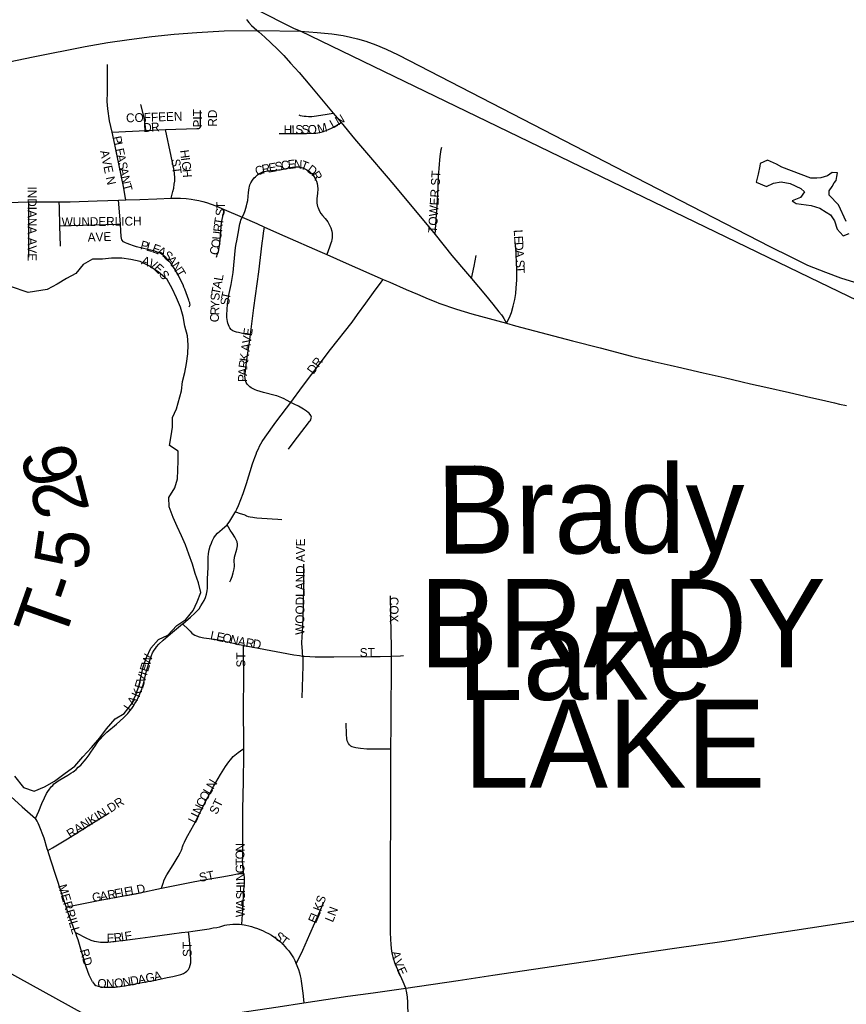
# Model space of a CAD drawing. Header units: feet. Extents: x 2113747 to 2516209, y 960708 to 1356798.
# Tile 78 of 206: x 2294195 to 2298881, y 1152063 to 1157646. Entities that reach past the tile are written whole.
import ezdxf

# ---------------------------------------------------------------- set-up
doc = ezdxf.new("R2010")
doc.units = ezdxf.units.FT
doc.header["$LTSCALE"] = 50
doc.header["$MEASUREMENT"] = 0
doc.linetypes.add('rr2', pattern=[0])
for name, color, linetype in [('0_Xref', 7, 'Continuous'), ('GM_X_City_Street', 251, 'Continuous'), ('GM_X_City_Street_Text', 251, 'Continuous'), ('GM_X_Corporation_Text', 251, 'Continuous'), ('GM_X_County_Road', 3, 'Continuous'), ('GM_X_Major_Lake', 5, 'Continuous'), ('GM_X_Major_Lake_Text', 5, 'Continuous'), ('GM_X_Minor_Lake', 5, 'Continuous'), ('GM_X_Rail_Line', 251, 'rr2'), ('GM_X_State_Route', 1, 'Continuous'), ('GM_X_Township_Road', 4, 'Continuous'), ('GM_X_Township_Road_Text', 4, 'Continuous'), ('GM_X_Township_Subdivision', 4, 'Continuous'), ('GM_X_Township_Subdivision_Text', 4, 'Continuous')]:
    doc.layers.add(name, color=color, linetype=linetype)
doc.styles.add('Styledgn030', font='dgn030.shx')
doc.styles.add('Styledgn031', font='dgn031.shx')

# ---------------------------------------------------------------- blocks, each defined once
blk = doc.blocks.new('POR')
at = {"layer": 'GM_X_City_Street', "flags": 128}
for points in [[(2294765.2, 1156486.9), (2294756.8, 1156602.4), (2294755.4, 1156622.6)], [(2295310.3, 1156299), (2295312.7, 1156306.4), (2295314.7, 1156312.9), (2295317.9, 1156323.4), (2295320.9, 1156332.3), (2295323.2, 1156341.2), (2295325.9, 1156356.1), (2295327.3, 1156365.6), (2295328.5, 1156374.5), (2295329.8, 1156383.7), (2295331, 1156392), (2295337.3, 1156474.2), (2295339.4, 1156496), (2295342.6, 1156513.4), (2295351.4, 1156556.6), (2295354, 1156569.6)], [(2295503, 1155861.7), (2295482.6, 1155864.3), (2295456.9, 1155867.6), (2295434.5, 1155872), (2295423.9, 1155874.6), (2295412.9, 1155878.1), (2295403.8, 1155882.7), (2295397.9, 1155886), (2295392.6, 1155890.4), (2295385.5, 1155898.8), (2295381.6, 1155906.7), (2295377.6, 1155915.7), (2295375.3, 1155924.8), (2295372.8, 1155934.8), (2295371, 1155945.5), (2295369.1, 1155957.2), (2295368.9, 1155963.6), (2295368.6, 1155972.7), (2295372.4, 1156033.6), (2295373.7, 1156048.1), (2295375.9, 1156060), (2295379.1, 1156075.6), (2295382.7, 1156093), (2295392.8, 1156144.3), (2295404, 1156212.4), (2295416.6, 1156336.5), (2295418.3, 1156352.9), (2295420.1, 1156366.2), (2295421.7, 1156375.6), (2295424.9, 1156392.5), (2295432.9, 1156433.5), (2295443.1, 1156488.6), (2295445.6, 1156499.7), (2295448.9, 1156508.9), (2295456.6, 1156526.1)], [(2294773.8, 1156398.7), (2294771.3, 1156407), (2294770.3, 1156416.2), (2294767.7, 1156449), (2294765.2, 1156486.9)], [(2295503, 1155861.7), (2295522, 1156012.5), (2295549.7, 1156216.3), (2295569.5, 1156378.9), (2295571.2, 1156393), (2295572.5, 1156403.5), (2295574.8, 1156420.7), (2295578.7, 1156448.5), (2295581.9, 1156470.8)], [(2295155.3, 1156017.8), (2295157.8, 1156021.5), (2295159.6, 1156025.3), (2295160.6, 1156029.2), (2295159.7, 1156036.5), (2295158.6, 1156040.8), (2295156, 1156048.2), (2295153.2, 1156056.3), (2295131.1, 1156117.9), (2295125.9, 1156130.2), (2295120.8, 1156142.1), (2295086.8, 1156209.5), (2295078.5, 1156223.4), (2295069.9, 1156237.8), (2295060.4, 1156251.5), (2295051, 1156265), (2295042.9, 1156274.8), (2295033.9, 1156285.5), (2295022.4, 1156297), (2295015, 1156304.4), (2295007.2, 1156310.8), (2294999.2, 1156317.3), (2294990.4, 1156322.4), (2294982.5, 1156325.8), (2294974.9, 1156329.1), (2294961.4, 1156333.3), (2294946.2, 1156338), (2294937.3, 1156340.1), (2294920.7, 1156344), (2294857.7, 1156358.7), (2294838.9, 1156363.7), (2294819.1, 1156371.1), (2294804.1, 1156376.9), (2294803.9, 1156377.1), (2294793.7, 1156380.8), (2294782.5, 1156387.6), (2294773.8, 1156398.7)], [(2295731.1, 1155475.1), (2295798.3, 1155565.9), (2295957, 1155775.4), (2296079.4, 1155931.8), (2296109.9, 1155973.9), (2296156.2, 1156039.8), (2296200.8, 1156099.5), (2296243.1, 1156157.5), (2296255.2, 1156174)], [(2295731.1, 1155475.1), (2295706.7, 1155488.9), (2295693.3, 1155496.5), (2295681.6, 1155502.2), (2295671.3, 1155506.6), (2295661.9, 1155509.7), (2295652.8, 1155512.8), (2295643.6, 1155515.5), (2295577.6, 1155533.3), (2295558, 1155538.8), (2295539.7, 1155544.3), (2295529.9, 1155547.7), (2295517.5, 1155553.4), (2295507.4, 1155559.1), (2295499.5, 1155564.8), (2295491.1, 1155571.9), (2295485, 1155579), (2295479.2, 1155588.2), (2295476.6, 1155593.9), (2295474.8, 1155601.9), (2295473.5, 1155608), (2295472.6, 1155615.1), (2295471.8, 1155623), (2295471.9, 1155632.1), (2295474.2, 1155658.8), (2295485.1, 1155730.1), (2295497.5, 1155817.9), (2295503, 1155861.7)], [(2295417.1, 1154855.4), (2295425.7, 1154870.6), (2295434.8, 1154891.3), (2295461.2, 1154960.1), (2295480.3, 1155016.6), (2295514.1, 1155127.6), (2295521.9, 1155149.6), (2295527.2, 1155164.7), (2295534.7, 1155182.6), (2295539.9, 1155195), (2295547.6, 1155212), (2295555, 1155228), (2295562.3, 1155241.1), (2295569.5, 1155254.1), (2295586, 1155279), (2295647.2, 1155364.3), (2295706.8, 1155442.9), (2295731.1, 1155475.1)], [(2295717.9, 1155211.9), (2295750.7, 1155254.9), (2295813.5, 1155336.1), (2295837.9, 1155367.1), (2295841.8, 1155372.5), (2295844.8, 1155377.9), (2295847.5, 1155386.2), (2295848, 1155393.1), (2295847, 1155397.3), (2295844.6, 1155402.5), (2295841.4, 1155406.7), (2295838.6, 1155410.2), (2295835.2, 1155414.4), (2295829.5, 1155419.5), (2295821.2, 1155425.9), (2295802.6, 1155438.2), (2295775.6, 1155454.5), (2295751.5, 1155466.5), (2295731.1, 1155475.1)], [(2295370.4, 1154782), (2295385.1, 1154803.2), (2295402.5, 1154831.3), (2295414, 1154849.8), (2295417.1, 1154855.4)], [(2295417.1, 1154855.4), (2295444.5, 1154846.8), (2295466.2, 1154840.1), (2295474.4, 1154836.6), (2295481.3, 1154833.4), (2295490.2, 1154830), (2295501.1, 1154827.5), (2295515.6, 1154825), (2295526.4, 1154823.4), (2295538.1, 1154821.8), (2295626.4, 1154815.8), (2295658.9, 1154813.7), (2295681.6, 1154812.5)], [(2295118, 1154219.7), (2295118.7, 1154220.3), (2295163.2, 1154258.4), (2295187.1, 1154280.4), (2295211.2, 1154306.5), (2295222.4, 1154322), (2295231.1, 1154336.9), (2295240.4, 1154352.7), (2295248.4, 1154370.1), (2295254.3, 1154388.1), (2295258.2, 1154406.8), (2295259.3, 1154422.6), (2295259, 1154446.5), (2295259.7, 1154475.4), (2295262.8, 1154540.6), (2295263, 1154556.8), (2295262.4, 1154596.3), (2295264.2, 1154619.7), (2295267.9, 1154639.5), (2295274.8, 1154661.9), (2295281.2, 1154677.2), (2295286.4, 1154689.8), (2295295.8, 1154707.5), (2295305.3, 1154721.5), (2295316.5, 1154734.4), (2295328.9, 1154745.9), (2295341.6, 1154756.7), (2295370.4, 1154782)], [(2295385, 1154459.1), (2295391, 1154470), (2295399.1, 1154488.6), (2295405.7, 1154510), (2295410.9, 1154533.3), (2295412.4, 1154548), (2295412.1, 1154560.5), (2295410.4, 1154568.9), (2295410.1, 1154578.2), (2295413.2, 1154597.8), (2295426, 1154643.3), (2295429.1, 1154662.6), (2295429, 1154672.3), (2295426.7, 1154685.1), (2295422.3, 1154697.3), (2295414.6, 1154711.8), (2295400.1, 1154733), (2295387.7, 1154752.1), (2295378, 1154767.8), (2295370.4, 1154782)], [(2295800.3, 1154038.1), (2295798.8, 1154053.2), (2295797.2, 1154069.7), (2295796.2, 1154082.3), (2295795.4, 1154091.9), (2295794.5, 1154104.5), (2295794.9, 1154114.5), (2295798.9, 1154206), (2295804, 1154327), (2295805, 1154431.8), (2295805, 1154509.7), (2295805.6, 1154559)], [(2296301.7, 1154037.7), (2296301.7, 1154096), (2296300.2, 1154165.3), (2296298.9, 1154269.2), (2296296.9, 1154379.5)], [(2294285, 1153117.4), (2294302.3, 1153158.3), (2294320.7, 1153201.8), (2294334.4, 1153234.4), (2294346.7, 1153257.5), (2294354.4, 1153269.3), (2294362.9, 1153282.3), (2294368.8, 1153289.9), (2294375.1, 1153297.9), (2294381.7, 1153304.7), (2294389.1, 1153312.3), (2294397.1, 1153318.9), (2294404.6, 1153325.2), (2294413.2, 1153330.9), (2294421.4, 1153336.4), (2294467.3, 1153361.9), (2294484.3, 1153372.9), (2294497.2, 1153381.2), (2294504.8, 1153387.4), (2294514.7, 1153395.3), (2294527, 1153407.1), (2294540.5, 1153420), (2294550.9, 1153431.3), (2294560.3, 1153441.4), (2294571.1, 1153455), (2294582.4, 1153469.2), (2294588.5, 1153478.5), (2294598.2, 1153493), (2294623.5, 1153530.9), (2294634.4, 1153545.3), (2294645.3, 1153559.9), (2294653.9, 1153569.9), (2294662.6, 1153580), (2294675.1, 1153592.2), (2294688.5, 1153605.4), (2294743.3, 1153652.5), (2294782.5, 1153686.9), (2294791.1, 1153695.5), (2294800.5, 1153705), (2294807.1, 1153712.4), (2294813.2, 1153719.2), (2294820.8, 1153729.1), (2294830.2, 1153741.3), (2294837.5, 1153752.3), (2294848.1, 1153768.2), (2294856, 1153782.3), (2294863.8, 1153796.4), (2294870.8, 1153811.3), (2294876.1, 1153822.8), (2294881.6, 1153837.4), (2294886.3, 1153850), (2294891.2, 1153866), (2294895.8, 1153880.7), (2294913.5, 1153953.2), (2294930, 1154006.2), (2294941.5, 1154040.6), (2294948.3, 1154056), (2294956.6, 1154070.5), (2294964.1, 1154081.1), (2294970.2, 1154089.6), (2294983.3, 1154104.8), (2295007.1, 1154127.9), (2295049.5, 1154164.6), (2295118, 1154219.7)], [(2295118, 1154219.7), (2295150.8, 1154188.7), (2295160.2, 1154178.8), (2295171.2, 1154168.2), (2295178.7, 1154162), (2295187.4, 1154155.8), (2295196.8, 1154151.6), (2295213, 1154146.7), (2295239.2, 1154141.9), (2295299.7, 1154133.1), (2295321.3, 1154130.1), (2295332.6, 1154128.3), (2295343.2, 1154125.7), (2295355.7, 1154123), (2295406.4, 1154111.4), (2295428.5, 1154106.1), (2295459.9, 1154098.7), (2295463.3, 1154098.1)], [(2295463.3, 1154098.1), (2295488.7, 1154093.3), (2295678.6, 1154058.8), (2295749.1, 1154045.3), (2295781.4, 1154040.5), (2295800.3, 1154038.1)], [(2295465.7, 1153514), (2295464.9, 1153585.5), (2295464.1, 1153693), (2295464.3, 1153755), (2295465.3, 1153902.5), (2295463.6, 1154065.8), (2295463.3, 1154098.1)], [(2295795.9, 1153800.1), (2295801.5, 1153982.7), (2295802.5, 1154000.3), (2295801.8, 1154015.8), (2295801.1, 1154027), (2295800.3, 1154037.6), (2295800.3, 1154038.1)], [(2295800.3, 1154038.1), (2295807.4, 1154037.2), (2295838.7, 1154034.6), (2295869.8, 1154032.9), (2295892.7, 1154032.9), (2295976.2, 1154032.6), (2296188.8, 1154035.8), (2296237.4, 1154036.2), (2296301.7, 1154037.7)], [(2296298.1, 1153511.2), (2296300.7, 1153643.1), (2296301.2, 1153778), (2296302.2, 1153911.3), (2296301.7, 1154037.7)], [(2296301.7, 1154037.7), (2296353, 1154039.5), (2296370.9, 1154041)], [(2296064.2, 1153533.7), (2296058.8, 1153541), (2296054, 1153549.9), (2296051.1, 1153557.1), (2296048.6, 1153569.8), (2296047, 1153592.7), (2296046.1, 1153657.3)], [(2294999, 1152721.3), (2295007.4, 1152749.2), (2295009, 1152754.5), (2295011.8, 1152763.1), (2295016.2, 1152772.8), (2295029.4, 1152797.5), (2295064.5, 1152853.6), (2295093.6, 1152901.5), (2295104.2, 1152921.8), (2295107.8, 1152929.6), (2295111.5, 1152937.5), (2295113.2, 1152942.1), (2295114.9, 1152946.6), (2295116.5, 1152952.3), (2295117.8, 1152956.7), (2295119.3, 1152962.2), (2295121.7, 1152967.4), (2295125, 1152975.1), (2295128.7, 1152983.2), (2295136.9, 1152999.5), (2295148.2, 1153019.9), (2295182.7, 1153080), (2295261.6, 1153237.8), (2295293.6, 1153299), (2295332.7, 1153366.9), (2295360.6, 1153411), (2295379.5, 1153437.4), (2295388.9, 1153449.1), (2295397, 1153458.8), (2295405.2, 1153467.3), (2295414, 1153475.4), (2295423.4, 1153483.3), (2295433.7, 1153491.3), (2295446.2, 1153500.2), (2295465.7, 1153514)], [(2295464.3, 1152809.8), (2295464, 1152811.2), (2295462.5, 1152820.6), (2295460.9, 1152830.6), (2295459.5, 1152843.7), (2295459.1, 1152856.3), (2295458.5, 1152872.3), (2295459.9, 1152897.4), (2295459.4, 1152988.2), (2295458.8, 1153111.3), (2295460.2, 1153167.7), (2295463.7, 1153328.3), (2295466, 1153474.9), (2295465.7, 1153514)], [(2296064.2, 1153533.7), (2296070.8, 1153528.9), (2296077.2, 1153525.7), (2296085.3, 1153523.2), (2296101.1, 1153519), (2296126.9, 1153515), (2296162.8, 1153512.3), (2296241.3, 1153511.5), (2296272.3, 1153511.3), (2296298.1, 1153511.2)], [(2296383.6, 1152155), (2296368.4, 1152189.9), (2296343.8, 1152245.4), (2296330.5, 1152275.7), (2296321.9, 1152298.1), (2296315.2, 1152317), (2296311, 1152331.2), (2296307.7, 1152345), (2296304, 1152364.6), (2296300.8, 1152399.8), (2296296.5, 1152467.5), (2296296.2, 1152513.2), (2296296.9, 1152569), (2296296.7, 1152729.6), (2296297.2, 1152906.4), (2296299.4, 1153076.5), (2296298, 1153269.8), (2296297.7, 1153489.6), (2296298.1, 1153511.2)], [(2293556, 1153306.7), (2293577.3, 1153303.9), (2293596.3, 1153303.5), (2293612.6, 1153303.9), (2293629, 1153305.2), (2293651.1, 1153308.6), (2293679.1, 1153315.5), (2293719.2, 1153328.4), (2293785.9, 1153350.3), (2293852.2, 1153361.2), (2293900.4, 1153366), (2293937.3, 1153358.8), (2293986.3, 1153343.5), (2294030.5, 1153323.4), (2294080.3, 1153296.1), (2294143.7, 1153242.2), (2294208.8, 1153183.5), (2294285, 1153117.4)], [(2294354, 1152935.1), (2294350.9, 1152945.2), (2294334.1, 1153004.4), (2294305.6, 1153077.7), (2294299.8, 1153090.2), (2294294.4, 1153101.9), (2294288.3, 1153111.9), (2294285, 1153117.4)], [(2294354, 1152935.1), (2294381, 1152950.8), (2294417.7, 1152972.1), (2294464.9, 1153001.4), (2294612.2, 1153094.3), (2294701.5, 1153148.5)], [(2294458, 1152615.3), (2294430.9, 1152696), (2294371, 1152879.5), (2294354, 1152935.1)], [(2294999, 1152721.3), (2295177.5, 1152757.2), (2295238.6, 1152768.9), (2295351.6, 1152787.6), (2295402.5, 1152796.9), (2295437, 1152804.1), (2295464.3, 1152809.8)], [(2295454.5, 1152516), (2295456.5, 1152546.4), (2295459.8, 1152598), (2295462.4, 1152643.1), (2295466, 1152710.8), (2295468, 1152731), (2295469.3, 1152750.2), (2295469.9, 1152768.2), (2295469.1, 1152783.7), (2295467.3, 1152794.9), (2295465.9, 1152802), (2295464.3, 1152809.8)], [(2294458, 1152615.3), (2294489.9, 1152621.5), (2294650.2, 1152652.9), (2294875.7, 1152695.3), (2294999, 1152721.3)], [(2294510.7, 1152469.8), (2294507.7, 1152477.6), (2294490.1, 1152525.9), (2294480.6, 1152550.4), (2294466.4, 1152590.5), (2294458, 1152615.3)], [(2295761.6, 1152292.4), (2295799.8, 1152370.8), (2295838.5, 1152460.8), (2295896, 1152589.6), (2295917.3, 1152638.7)], [(2295152, 1152474.3), (2295175.5, 1152477.7), (2295269.6, 1152491.9), (2295292.3, 1152495.7), (2295311.7, 1152499.1), (2295329.5, 1152503), (2295346.6, 1152507.9), (2295357.9, 1152510.9), (2295368.3, 1152513.4), (2295385.1, 1152515.7), (2295403.6, 1152517.4), (2295417, 1152517.9), (2295429.3, 1152518), (2295440.9, 1152517.4), (2295454.5, 1152516)], [(2295454.5, 1152516), (2295454.9, 1152516), (2295467.3, 1152514.1), (2295477.1, 1152512.1), (2295492.9, 1152508.2), (2295508.4, 1152503.5), (2295523.8, 1152498.5), (2295542.4, 1152492.5), (2295575.3, 1152479), (2295588.5, 1152472.5), (2295604.4, 1152464.6), (2295621.2, 1152454.5), (2295634.9, 1152446.3), (2295645, 1152439.5), (2295658.4, 1152429.3), (2295672.6, 1152417.5), (2295687.9, 1152402.2), (2295698, 1152391.2), (2295707.9, 1152379.9), (2295720.2, 1152365.9), (2295736, 1152344.4), (2295746.5, 1152326.9), (2295754.4, 1152310.7), (2295761.6, 1152292.4)], [(2294510.7, 1152469.8), (2294576.4, 1152436.2), (2294585.9, 1152431.6), (2294598.1, 1152426.6), (2294616.5, 1152421.1), (2294629.7, 1152418.5), (2294641, 1152416.7), (2294652, 1152415.8), (2294666.4, 1152415.4), (2294679.1, 1152415.4), (2294693.8, 1152416.1), (2294709.3, 1152417.3), (2294723.4, 1152418.3), (2294792.9, 1152427.2), (2294934.9, 1152445.8), (2295056.6, 1152462.9), (2295112.4, 1152469.4), (2295152, 1152474.3)], [(2294607.1, 1152190), (2294589, 1152227.8), (2294571, 1152275.8), (2294541.1, 1152374.9), (2294525.8, 1152427.9), (2294522.2, 1152438.8), (2294519.5, 1152447.3), (2294514, 1152461.4), (2294511.1, 1152469), (2294510.7, 1152469.8)], [(2294607.1, 1152190), (2294612.6, 1152181.9), (2294618.9, 1152175.3), (2294627, 1152169.9), (2294639.7, 1152165.8), (2294647.8, 1152164), (2294657.8, 1152162.2), (2294671.4, 1152160.8), (2294685.4, 1152159.9), (2294699.6, 1152159.7), (2294713.9, 1152159.4), (2294736.1, 1152160.4), (2294761.8, 1152163.1), (2294800.6, 1152168.9), (2294877.8, 1152183.9), (2294955.1, 1152198.7), (2295031.5, 1152215.1), (2295041.5, 1152217.3), (2295051, 1152219.3), (2295062.6, 1152221.5), (2295086.4, 1152225.9), (2295108.5, 1152232), (2295123.6, 1152238.2), (2295134.9, 1152244.8), (2295142.5, 1152250.9), (2295151.1, 1152260.8), (2295157.4, 1152272.1), (2295161.5, 1152284.4), (2295163.9, 1152297.3), (2295164.9, 1152317), (2295161.1, 1152385.6), (2295154.8, 1152447), (2295152, 1152474.3)], [(2295761.6, 1152292.4), (2295768.8, 1152274.4), (2295774.5, 1152259.5), (2295780.2, 1152241.1), (2295784.5, 1152223.6), (2295788, 1152209.6), (2295791, 1152194.7), (2295793, 1152181.8), (2295799.4, 1152126.8), (2295805.2, 1152070.8)]]:
    blk.add_lwpolyline(points, dxfattribs=at)
at = {"layer": 'GM_X_County_Road', "flags": 128}
for points in [[(2295481, 1157646.8), (2295486.6, 1157639.4), (2295493.5, 1157631), (2295509.5, 1157613.9), (2295538.9, 1157587.1), (2295550.5, 1157576.9)], [(2295550.5, 1157576.9), (2295584.6, 1157546.9), (2295653.7, 1157482), (2295691.3, 1157443.8), (2295730, 1157400.4), (2295778.1, 1157347.1), (2295839.7, 1157275.7), (2295971.1, 1157117.3)], [(2295971.1, 1157117.3), (2296016.5, 1157062.7)], [(2296016.5, 1157062.7), (2296092.3, 1156970.1), (2296171.6, 1156878.8), (2296271.4, 1156761.2), (2296316.4, 1156709.4), (2296539.7, 1156440.5), (2296550.2, 1156427.5)], [(2294796.8, 1156624.1), (2294875.2, 1156627), (2294972.4, 1156631), (2295054.1, 1156633.9)], [(2295054.1, 1156633.9), (2295075.3, 1156634.7), (2295106.2, 1156633.8), (2295139.2, 1156631.6), (2295166.8, 1156628.4), (2295187.9, 1156625.5), (2295209.9, 1156621.5), (2295232.6, 1156615.5), (2295254.1, 1156609), (2295306.9, 1156590), (2295354, 1156569.6)], [(2294126.8, 1156609.4), (2294245.5, 1156612.7), (2294246, 1156612.7)], [(2294246, 1156612.7), (2294347.4, 1156613.1), (2294418.5, 1156613.8)], [(2294418.5, 1156613.8), (2294480.3, 1156614.4), (2294634.3, 1156618.4), (2294755.4, 1156622.6)], [(2294755.4, 1156622.6), (2294796.8, 1156624.1)], [(2295354, 1156569.6), (2295456.6, 1156526.1)], [(2295456.6, 1156526.1), (2295538.8, 1156490), (2295581.9, 1156470.8)], [(2295581.9, 1156470.8), (2295697.7, 1156419.2), (2295896.4, 1156332.9), (2295936, 1156315.1)], [(2296550.2, 1156427.5), (2296644.6, 1156310.1), (2296733.5, 1156204.7), (2296755.5, 1156178.3)], [(2295936, 1156315.1), (2296046.2, 1156265.9), (2296255.2, 1156174)], [(2296255.2, 1156174), (2296292.5, 1156157.6), (2296384.8, 1156116.8)], [(2296755.5, 1156178.3), (2296834.4, 1156083.7), (2296877.6, 1156034.2), (2296911, 1155990.7), (2296925.5, 1155972.1), (2296932.9, 1155961.7), (2296939.3, 1155951.9), (2296954, 1155924.9)], [(2296384.8, 1156116.8), (2296448.9, 1156089.2), (2296509.4, 1156064.3), (2296553, 1156047.2), (2296571.4, 1156039.9), (2296670.9, 1156005.1), (2296758.7, 1155978.5), (2296954, 1155924.9)], [(2296954, 1155924.9), (2297005.4, 1155910.8), (2297328.9, 1155824.9), (2297484.5, 1155784.9), (2297662.1, 1155738.5), (2297732.1, 1155721.8), (2297751.3, 1155717.9), (2297779.8, 1155710.8), (2297881.7, 1155687.3), (2297907.1, 1155681.3), (2297922.8, 1155677.3), (2297979.9, 1155664.3), (2298069.3, 1155643.7), (2298187.7, 1155616.8), (2298289.9, 1155592.8), (2298337.8, 1155581.8), (2298424.2, 1155562.6), (2298558.6, 1155532.1), (2298679.9, 1155503.9), (2298740.5, 1155489.9), (2298813.9, 1155473.2), (2298842.7, 1155466.9), (2298881.2, 1155458.8)]]:
    blk.add_lwpolyline(points, dxfattribs=at)
at = {"layer": 'GM_X_Major_Lake', "flags": 128}
blk.add_lwpolyline([(2294164.8, 1153356.9), (2294215.3, 1153293.2), (2294277.4, 1153271.6), (2294335.2, 1153296.1), (2294392.9, 1153328.6), (2294452.5, 1153373.1), (2294508.1, 1153413.6), (2294551.7, 1153466), (2294601.2, 1153518.5), (2294648.7, 1153574.9), (2294686.3, 1153625.3), (2294735.8, 1153681.7), (2294787.6, 1153712.2), (2294829.1, 1153764.6), (2294852.7, 1153818.8), (2294872.3, 1153873), (2294883.9, 1153923.2), (2294895.4, 1153977.4), (2294913, 1154029.6), (2294938.6, 1154081.8), (2294982.2, 1154132.2), (2295033.9, 1154156.7), (2295085.5, 1154211.1), (2295137.2, 1154245.6), (2295178.7, 1154296), (2295200.3, 1154346.2), (2295221.9, 1154398.4), (2295207.5, 1154452.4), (2295189.1, 1154506.3), (2295174.7, 1154558.3), (2295154.3, 1154616.2), (2295133.9, 1154668.1), (2295111.5, 1154720), (2295087.1, 1154771.9), (2295064.7, 1154823.7), (2295042.3, 1154883.6), (2295039.9, 1154937.7), (2295073.4, 1154992), (2295089, 1155042.2), (2295090.6, 1155092.3), (2295092.2, 1155144.4), (2295093.8, 1155200.4), (2295043.6, 1155232.1), (2295053.1, 1155286.2), (2295060.8, 1155336.4), (2295060.3, 1155390.4), (2295083.9, 1155440.6), (2295111.1, 1155541), (2295116.7, 1155595.1), (2295130.3, 1155645.3), (2295139.9, 1155697.4), (2295147.5, 1155751.5), (2295149, 1155803.6), (2295146.7, 1155853.6), (2295130.3, 1155907.6), (2295121.8, 1155963.6), (2295105.4, 1156015.5), (2295083, 1156069.4), (2295058.7, 1156121.3), (2295030.3, 1156173.1), (2294980, 1156216.8), (2294929.8, 1156248.4), (2294877.6, 1156276.1), (2294825.6, 1156285.7), (2294773.5, 1156293.3), (2294715.6, 1156294.8), (2294663.7, 1156288.4), (2294607.7, 1156288), (2294554, 1156257.5), (2294512.4, 1156207.1), (2294460.7, 1156178.7), (2294407, 1156146.2), (2294351.3, 1156115.8), (2294243.5, 1156098.9), (2294143.3, 1156134.2)], dxfattribs=at)
at = {"layer": 'GM_X_Minor_Lake'}
blk.add_line((2298678.9, 1156748.3), (2298514.6, 1156811.1), dxfattribs=at)
at = {"layer": 'GM_X_Minor_Lake', "flags": 128}
for points in [[(2298514.6, 1156811.1), (2298484.5, 1156826.9), (2298434.3, 1156850.5), (2298392.5, 1156830.2), (2298390.6, 1156816.2), (2298381, 1156770), (2298369.3, 1156725.9), (2298427.5, 1156700.3), (2298467.3, 1156718.6), (2298511.2, 1156727), (2298563.3, 1156717.4), (2298623.4, 1156689.8), (2298643.6, 1156670), (2298621.8, 1156637.8), (2298574, 1156619.4), (2298596.1, 1156603.5), (2298682.1, 1156592.2), (2298730.2, 1156578.5), (2298766.4, 1156554.8), (2298790.5, 1156539), (2298814.7, 1156505.1), (2298829.1, 1156459.2), (2298863.3, 1156421.4), (2298897.2, 1156433.7)], [(2298880.7, 1156501.6), (2298836, 1156597.4), (2298783.6, 1156651), (2298783.4, 1156675.1), (2298801.2, 1156701.2), (2298811, 1156721.3), (2298822.9, 1156735.4), (2298826.7, 1156757.5), (2298830.6, 1156777.6), (2298800.6, 1156779.3), (2298774.8, 1156761.1), (2298736.9, 1156748.8), (2298712.9, 1156748.6), (2298678.9, 1156748.3)]]:
    blk.add_lwpolyline(points, dxfattribs=at)
at = {"layer": 'GM_X_Rail_Line', "flags": 128}
for points in [[(2295753.3, 1157594), (2295313.5, 1157817.4), (2295042, 1157959.6), (2293910.3, 1158511.9), (2293080.3, 1158917.4), (2292345.9, 1159274.5), (2292034, 1159426.9), (2291843.4, 1159519), (2291530, 1159673.9)], [(2291851, 1156779.3), (2292064.8, 1156851.5), (2292467.7, 1156987.8), (2292648.9, 1157045.9), (2292816.1, 1157094.2), (2292933, 1157129.4), (2293094, 1157172.5), (2293263.8, 1157216.5), (2293450.3, 1157261.4), (2293702.8, 1157316.8), (2294006.7, 1157381.1), (2294271.9, 1157435.6), (2294564.9, 1157494.5), (2294694.2, 1157517.4), (2294814.7, 1157535), (2294943.1, 1157551.7), (2295070.7, 1157564.9), (2295199.1, 1157574.6), (2295354, 1157583.4), (2295551, 1157586), (2295786, 1157582.1)], [(2295786, 1157582.1), (2295753.3, 1157594)], [(2300332.3, 1155382.4), (2298729.7, 1156156.8), (2295786, 1157582.1)], [(2295786, 1157582.1), (2295881.9, 1157574.8), (2295963.7, 1157566.9), (2296028.6, 1157557.1)], [(2296028.6, 1157557.1), (2296070.8, 1157547.6), (2296110.5, 1157538.2), (2296156, 1157524.5), (2296214.5, 1157503.5), (2296272.2, 1157479), (2296339.4, 1157447.9), (2297750.2, 1156719.5), (2298447.4, 1156359.9), (2298566.4, 1156301.2)], [(2298566.4, 1156301.2), (2298661.6, 1156254.5), (2298761.9, 1156214.5), (2298846.9, 1156183.1), (2299073.9, 1156112.5), (2299481.2, 1155985.8), (2299840, 1155872.7), (2300106.9, 1155792.8), (2300297.4, 1155735), (2300383.2, 1155712.9), (2300477.6, 1155690.8), (2300576.2, 1155672.1), (2300658.7, 1155658.5), (2300752.2, 1155645.7), (2300872.1, 1155633), (2300970.7, 1155630.4), (2301088, 1155628.7), (2301196, 1155630.4), (2301302.3, 1155636.4), (2301406, 1155648.3), (2301531, 1155666.1), (2301701.9, 1155695.9), (2301971.9, 1155743.5), (2302605.6, 1155863.4), (2302833.5, 1155905.9), (2302916.8, 1155922), (2303014.6, 1155942.5), (2303113.2, 1155966.3), (2303222.9, 1155996.9), (2303358.9, 1156038.5), (2303511.9, 1156087.8), (2303697.3, 1156146.5), (2304150.4, 1156290.2), (2305356.9, 1156673.6), (2305794.7, 1156813), (2306052.3, 1156893), (2306238.5, 1156949.9), (2306324.4, 1156972), (2306410.2, 1156989), (2306485.9, 1157002.6), (2306553.9, 1157012.8), (2306627.9, 1157019.6), (2306693.4, 1157023), (2306761.4, 1157024.7), (2306857.4, 1157023), (2306951, 1157016.2), (2307019, 1157008.6), (2307097.2, 1156996.7), (2307180.5, 1156979.7), (2307264.7, 1156960.1), (2307330.2, 1156942.3), (2307399, 1156919.3), (2307461.1, 1156898.9), (2307542.7, 1156870.9), (2307639.6, 1156835.2), (2307739.9, 1156794.3), (2307860.7, 1156745.9), (2309012.7, 1156226.4), (2310212, 1155680.7), (2310557.5, 1155526.7), (2311084.1, 1155295.6)], [(2289135.6, 1154899.5), (2291249.4, 1153755.6), (2293732, 1152464.8), (2295741.1, 1151354.4), (2295965.6, 1151232.7), (2296216.5, 1151115.6), (2296447.6, 1151011.2), (2296697.3, 1150929.1), (2296949.7, 1150841.1), (2297228.5, 1150757.7), (2297477.3, 1150694.8), (2297806, 1150640.1), (2298106.3, 1150612.2), (2298406, 1150602.7), (2298733.2, 1150598.6), (2301536.3, 1150686.7), (2303731.4, 1150765.8), (2303957.2, 1150763.3), (2304151.1, 1150750.6), (2304382.5, 1150716), (2305983.8, 1150468.5), (2310414.3, 1149733.2), (2312076.6, 1149445.9), (2312488.6, 1149379.8), (2312712.3, 1149352.2)]]:
    blk.add_lwpolyline(points, dxfattribs=at)
at = {"layer": 'GM_X_State_Route', "flags": 128}
for points in [[(2297453.4, 1152314), (2297634.3, 1152341.1), (2297907.5, 1152380.8), (2298189.1, 1152421.8), (2298414.9, 1152456.1), (2299047.6, 1152552.4)], [(2296681.1, 1152198.8), (2296876.4, 1152227.6), (2297453.4, 1152314)], [(2296383.6, 1152155), (2296681.1, 1152198.8)], [(2295429.9, 1152014.1), (2295660, 1152049), (2295805.2, 1152070.8), (2296055.4, 1152108.4), (2296198.2, 1152128.4), (2296383.6, 1152155)]]:
    blk.add_lwpolyline(points, dxfattribs=at)
at = {"layer": 'GM_X_Township_Road', "flags": 128}
blk.add_lwpolyline([(2296387.8, 1150757.6), (2296388, 1150770.3), (2296388.5, 1150855.3), (2296387.6, 1150946.9), (2296387.5, 1150966.6), (2296387.4, 1150999.4), (2296387.8, 1151087.9), (2296389.4, 1151304.4), (2296390.4, 1151363.4), (2296390.6, 1151409.3), (2296391.4, 1151494.7), (2296394.1, 1151612.7), (2296394.8, 1151734), (2296394.5, 1151796.4), (2296395.3, 1151921), (2296396, 1151993.2), (2296394.7, 1152075), (2296392.9, 1152102.9), (2296389.2, 1152128.5), (2296383.6, 1152155)], dxfattribs=at)
at = {"layer": 'GM_X_Township_Subdivision', "flags": 128}
for points in [[(2294718.5, 1157008.6), (2294704.6, 1157072.9), (2294694.5, 1157141.1), (2294691, 1157182.4), (2294691.5, 1157234.9), (2294693.3, 1157392.5)], [(2294910.3, 1157018.1), (2294907.6, 1157039.8), (2294902.9, 1157078.5), (2294897.2, 1157107.2), (2294881.3, 1157166.3)], [(2295215.9, 1157032.9), (2295217.4, 1157034.5), (2295218.3, 1157036.2), (2295218.9, 1157037.7), (2295219.6, 1157042.4), (2295219.7, 1157045.8), (2295219.3, 1157131.1)], [(2295777.9, 1157106.3), (2295783.8, 1157103.9), (2295795.6, 1157101.2), (2295806.5, 1157099.9), (2295818.7, 1157098.6), (2295832.1, 1157097.9), (2295841.7, 1157098), (2295851.5, 1157098.1), (2295864.7, 1157099.2), (2295877.4, 1157100.7), (2295937.6, 1157110.4), (2295971.1, 1157117.3)], [(2294910.3, 1157018.1), (2295020.5, 1157023.3)], [(2295020.5, 1157023.3), (2295198.8, 1157028.8), (2295204.2, 1157029.1), (2295207.8, 1157029.8), (2295210.6, 1157030.4), (2295213.6, 1157031.5), (2295215.9, 1157032.9)], [(2295054.1, 1156633.9), (2295063.3, 1156672.4), (2295067.8, 1156691.4), (2295071.2, 1156714.1), (2295073.4, 1156731), (2295073.8, 1156749.7), (2295072.1, 1156774), (2295069.5, 1156791), (2295052.8, 1156873.2), (2295020.5, 1157023.3)], [(2295664.9, 1157001.8), (2295732.3, 1157001.8), (2295819.9, 1157002), (2295860.8, 1157003), (2295873, 1157003.6), (2295885.1, 1157004.6), (2295894.1, 1157006.2), (2295904.3, 1157008.7), (2295916.5, 1157013.2), (2295945.5, 1157023.8), (2295966.5, 1157033.4), (2295986.5, 1157045.1), (2296016.5, 1157062.7)], [(2294718.5, 1157008.6), (2294910.3, 1157018.1)], [(2294796.8, 1156624.1), (2294795, 1156634.4), (2294783.1, 1156700.5), (2294733.6, 1156939.2), (2294718.5, 1157008.6)], [(2296550.2, 1156427.5), (2296552.3, 1156456.3), (2296564.8, 1156653.9), (2296569.2, 1156754.5), (2296574.2, 1156826.3), (2296576.1, 1156850.1), (2296578.5, 1156871.6), (2296581.8, 1156896.9), (2296584.1, 1156910.4), (2296587.4, 1156922.8)], [(2295456.6, 1156526.1), (2295464.7, 1156543.9), (2295472.7, 1156564.2), (2295481.2, 1156590.7), (2295485.1, 1156608.3), (2295487.3, 1156620.7), (2295491.6, 1156666.2), (2295495.2, 1156692.6), (2295497.2, 1156701.3), (2295499.6, 1156709.1), (2295505.1, 1156721.7), (2295513.8, 1156736.3), (2295524.4, 1156749.7), (2295530.6, 1156756), (2295536.6, 1156761.6), (2295543.7, 1156767.3), (2295550.4, 1156771.7), (2295557.4, 1156776.1), (2295565.5, 1156779.7), (2295573.3, 1156782.8), (2295582.9, 1156785.6), (2295592, 1156787.4), (2295602.5, 1156789.1), (2295622.9, 1156791.2), (2295644, 1156793), (2295679.4, 1156797.8), (2295740.7, 1156809.3), (2295751.3, 1156810.8), (2295761.4, 1156811.6), (2295774.7, 1156811.2), (2295783.1, 1156810.2), (2295792, 1156808.4), (2295799.9, 1156805.6), (2295807.7, 1156802.5), (2295815.5, 1156798.9), (2295822.9, 1156794.8), (2295830.1, 1156790), (2295837, 1156785.3), (2295849.8, 1156773.9), (2295860.8, 1156760.9), (2295870.1, 1156746.6), (2295877.3, 1156731.1), (2295881.3, 1156717.9), (2295883.4, 1156703.8), (2295884, 1156687.4), (2295882, 1156660.8), (2295878.8, 1156631.8), (2295879, 1156616.5), (2295879.8, 1156606.8), (2295881.3, 1156597.2), (2295883.5, 1156587.9), (2295886.3, 1156578.9), (2295893.7, 1156561.5), (2295901.7, 1156548), (2295911.6, 1156535.9), (2295927, 1156518.5), (2295940.7, 1156499.4), (2295950.9, 1156482), (2295957.6, 1156466.5), (2295963.5, 1156447), (2295965.7, 1156433.7), (2295966.6, 1156419.3), (2295965.6, 1156409.2), (2295964.1, 1156399.4), (2295961.9, 1156388.7), (2295959.4, 1156379.6), (2295951.8, 1156356.7), (2295936, 1156315.1)], [(2294246.6, 1156299.5), (2294246, 1156585.2), (2294246, 1156612.7)], [(2294422.2, 1156477.1), (2294419.4, 1156582.4), (2294418.5, 1156613.8)], [(2294422.2, 1156477.1), (2294747, 1156486.4), (2294765.2, 1156486.9)], [(2294425.3, 1156361.3), (2294422.2, 1156477.1)], [(2296954, 1155924.9), (2296967.3, 1155950.8), (2296974.8, 1155967), (2296981.9, 1155986.3), (2296991.5, 1156021.8), (2297000.9, 1156059.9), (2297006.5, 1156093.8), (2297010, 1156126.3), (2297013.3, 1156169.9), (2297013.3, 1156225.4), (2297011.9, 1156271.2), (2297009.8, 1156313.6), (2297008.5, 1156333), (2297002.8, 1156386.9)], [(2296755.5, 1156178.3), (2296770.4, 1156249.5), (2296783, 1156309.1)]]:
    blk.add_lwpolyline(points, dxfattribs=at)
at = {"layer": 'GM_X_City_Street_Text', "char_height": 50, "attachment_point": 7, "line_spacing_factor": 0.8, "style": 'Styledgn030'}
for s, insert, rotation in [('{\\Fdgn000|c0;\\C256;T}', (2295358.7, 1156572.5), 89.1662), ('{\\Fdgn000|c0;\\C256;T}', (2295345.2, 1156479), 81.1126), ('{\\Fdgn000|c0;\\C256;S}', (2295353.3, 1156529.1), 82.2191), ('{\\Fdgn000|c0;\\C256;R}', (2295341.5, 1156441.3), 84.3264), ('{\\Fdgn000|c0;\\C256;U}', (2295337, 1156397.2), 84.101), ('{\\Fdgn000|c0;\\C256;P}', (2294875.2, 1156346.6), 345.8113), ('{\\Fdgn000|c0;\\C256;L}', (2294909.2, 1156338), 345.6457), ('{\\Fdgn000|c0;\\C256;E}', (2294940.6, 1156330.1), 340.0613), ('{\\Fdgn000|c0;\\C256;A}', (2294970.2, 1156319.6), 332.7606), ('{\\Fdgn000|c0;\\C256;C}', (2295319.5, 1156308.1), 78.2376), ('{\\Fdgn000|c0;\\C256;O}', (2295327.8, 1156348), 79.2036), ('{\\Fdgn000|c0;\\C256;A}', (2294880.8, 1156261.4), 340.1551), ('{\\Fdgn000|c0;\\C256;S}', (2295002.5, 1156304.3), 316.5262), ('{\\Fdgn000|c0;\\C256;A}', (2295025.8, 1156282.4), 310.3121), ('{\\Fdgn000|c0;\\C256;V}', (2294918.7, 1156248), 332.9266), ('{\\Fdgn000|c0;\\C256;E}', (2294950.8, 1156233), 316.0817), ('{\\Fdgn000|c0;\\C256;N}', (2295052.1, 1156251.8), 303.3143), ('{\\Fdgn000|c0;\\C256;T}', (2295075.6, 1156216.1), 300.8326), ('{\\Fdgn000|c0;\\C256;S}', (2294980.7, 1156203.5), 303.781), ('{\\Fdgn000|c0;\\C256;L}', (2295344.5, 1156162.7), 79.7327), ('{\\Fdgn000|c0;\\C256;T}', (2295328.3, 1156083.5), 78.6954), ('{\\Fdgn000|c0;\\C256;A}', (2295335.1, 1156117.7), 78.1327), ('{\\Fdgn000|c0;\\C256;S}', (2295327.8, 1156053.2), 88.251), ('{\\Fdgn000|c0;\\C256;T}', (2295384.6, 1156056.7), 77.8594), ('{\\Fdgn000|c0;\\C256;Y}', (2295326.4, 1156009.3), 88.2729), ('{\\Fdgn000|c0;\\C256;S}', (2295383.7, 1156026.5), 87.3763), ('{\\Fdgn000|c0;\\C256;C}', (2295324.1, 1155930.1), 88.2753), ('{\\Fdgn000|c0;\\C256;R}', (2295325.2, 1155969.7), 88.2591), ('{\\Fdgn000|c0;\\C256;V}', (2295504.1, 1155806.5), 81.7383), ('{\\Fdgn000|c0;\\C256;E}', (2295510.5, 1155850.1), 81.7192), ('{\\Fdgn000|c0;\\C256;A}', (2295497.8, 1155763), 81.716), ('{\\Fdgn000|c0;\\C256;K}', (2295489.6, 1155706.4), 81.7308), ('{\\Fdgn000|c0;\\C256;R}', (2295484.4, 1155667.5), 82.4021), ('{\\Fdgn000|c0;\\C256;DR}', (2295859.5, 1155632), 53.7575), ('{\\Fdgn000|c0;\\C256;P}', (2295482.5, 1155592.1), 89.7814), ('{\\Fdgn000|c0;\\C256;A}', (2295482.6, 1155626.1), 87.3548), ('{\\Fdgn000|c0;\\C256;WOODLAND AVE}', (2295808.1, 1154157.9), 89.5018), ('{\\Fdgn000|c0;\\C256;COX}', (2296291.1, 1154373.4), 270), ('{\\Fdgn000|c0;\\C256;L}', (2295271.5, 1154133.3), 347.9186), ('{\\Fdgn000|c0;\\C256;E}', (2295306, 1154125.9), 347.9413), ('{\\Fdgn000|c0;\\C256;O}', (2295340.4, 1154118.6), 347.9357), ('{\\Fdgn000|c0;\\C256;N}', (2295383.4, 1154109.4), 347.9357), ('{\\Fdgn000|c0;\\C256;A}', (2295427.7, 1154099.9), 348.9648), ('{\\Fdgn000|c0;\\C256;R}', (2295473.1, 1154091.1), 350.7833), ('{\\Fdgn000|c0;\\C256;D}', (2295512.3, 1154084.7), 350.9327), ('{\\Fdgn000|c0;\\C256;ST}', (2296122.2, 1154031.9), 0), ('{\\Fdgn000|c0;\\C256;W}', (2294932, 1153978.9), 73.1883), ('{\\Fdgn000|c0;\\C256;ST}', (2295473.7, 1153973), 90), ('{\\Fdgn000|c0;\\C256;I}', (2294915.4, 1153924), 73.0998), ('{\\Fdgn000|c0;\\C256;E}', (2294921.7, 1153945.1), 73.0941), ('{\\Fdgn000|c0;\\C256;E}', (2294892.6, 1153848.4), 73.4125), ('{\\Fdgn000|c0;\\C256;V}', (2294902.6, 1153881.9), 73.1207), ('{\\Fdgn000|c0;\\C256;K}', (2294872, 1153799.9), 66.4357), ('{\\Fdgn000|c0;\\C256;A}', (2294841.1, 1153752), 55.9462), ('{\\Fdgn000|c0;\\C256;L}', (2294821.4, 1153722.9), 55.9614), ('{\\Fdgn000|c0;\\C256;N}', (2295292.1, 1153278.4), 59.0212), ('{\\Fdgn000|c0;\\C256;L}', (2295274.1, 1153248.2), 59.2283), ('{\\Fdgn000|c0;\\C256;RANKIN DR}', (2294480.7, 1153003.4), 32.2409), ('{\\Fdgn000|c0;\\C256;C}', (2295236.6, 1153175.9), 63.4132), ('{\\Fdgn000|c0;\\C256;O}', (2295253.9, 1153210.6), 61.7244), ('{\\Fdgn000|c0;\\C256;ST}', (2295312.3, 1153135), 63.4349), ('{\\Fdgn000|c0;\\C256;N}', (2295216.9, 1153136.6), 63.4048), ('{\\Fdgn000|c0;\\C256;L}', (2295191.3, 1153085.5), 63.3983), ('{\\Fdgn000|c0;\\C256;I}', (2295207.1, 1153116.9), 63.4018), ('{\\Fdgn000|c0;\\C256;N}', (2295469.3, 1152929.2), 90), ('{\\Fdgn000|c0;\\C256;O}', (2295469.3, 1152885.2), 90), ('{\\Fdgn000|c0;\\C256;T}', (2295469.3, 1152850), 90.0273), ('{\\Fdgn000|c0;\\C256;G}', (2295469.9, 1152806.4), 90.8088), ('{\\Fdgn000|c0;\\C256;ST}', (2295216.8, 1152756), 10.6213), ('{\\Fdgn000|c0;\\C256;N}', (2295471.8, 1152763.3), 92.5289), ('{\\Fdgn000|c0;\\C256;MERRILL}', (2294411.7, 1152735.3), 286.3052), ('{\\Fdgn000|c0;\\C256;I}', (2294770, 1152670.8), 10.2814), ('{\\Fdgn000|c0;\\C256;E}', (2294791.7, 1152674.7), 10.3096), ('{\\Fdgn000|c0;\\C256;L}', (2294826.4, 1152681), 10.3233), ('{\\Fdgn000|c0;\\C256;D}', (2294863.4, 1152687.8), 12.3139), ('{\\Fdgn000|c0;\\C256;I}', (2295472.8, 1152741.2), 92.4285), ('{\\Fdgn000|c0;\\C256;H}', (2295472.6, 1152693.9), 89.7337), ('{\\Fdgn000|c0;\\C256;G}', (2294609.9, 1152641.7), 10.3068), ('{\\Fdgn000|c0;\\C256;A}', (2294653.2, 1152649.6), 10.3068), ('{\\Fdgn000|c0;\\C256;R}', (2294696.5, 1152657.4), 10.3048), ('{\\Fdgn000|c0;\\C256;F}', (2294735.4, 1152664.5), 10.3024), ('{\\Fdgn000|c0;\\C256;S}', (2295471.7, 1152657.3), 88.6068), ('{\\Fdgn000|c0;\\C256;S}', (2295918.7, 1152627.7), 69.7669), ('{\\Fdgn000|c0;\\C256;W}', (2295469.3, 1152556.1), 88.5876), ('{\\Fdgn000|c0;\\C256;A}', (2295470.7, 1152613.3), 88.6078), ('{\\Fdgn000|c0;\\C256;K}', (2295902.6, 1152585.8), 69.008), ('{\\Fdgn000|c0;\\C256;N}', (2295983.8, 1152559.4), 69.4762), ('{\\Fdgn000|c0;\\C256;E}', (2295873.5, 1152518.2), 66.4426), ('{\\Fdgn000|c0;\\C256;L}', (2295887.7, 1152550.9), 66.8336), ('{\\Fdgn000|c0;\\C256;L}', (2295969.5, 1152524.7), 67.5693), ('{\\Fdgn000|c0;\\C256;E}', (2294688.7, 1152412.7), 1.8036), ('{\\Fdgn000|c0;\\C256;R}', (2294731, 1152414.4), 7.6127), ('{\\Fdgn000|c0;\\C256;I}', (2294771.3, 1152419.8), 8.4533), ('{\\Fdgn000|c0;\\C256;E}', (2294793, 1152423), 8.4591), ('{\\Fdgn000|c0;\\C256;S}', (2295633.9, 1152440.6), 319.7011), ('{\\Fdgn000|c0;\\C256;T}', (2295664.7, 1152414.7), 323.7638), ('{\\Fdgn000|c0;\\C256;ST}', (2295170.1, 1152331.8), 90), ('{\\Fdgn000|c0;\\C256;RD}', (2294535.1, 1152369.4), 285.526), ('{\\Fdgn000|c0;\\C256;A}', (2296300.4, 1152359.3), 282.8062), ('{\\Fdgn000|c0;\\C256;V}', (2296312.7, 1152307.8), 290.0448), ('{\\Fdgn000|c0;\\C256;E}', (2296330.3, 1152260.4), 295.279), ('{\\Fdgn000|c0;\\C256;N}', (2294782.2, 1152161.2), 10.0609), ('{\\Fdgn000|c0;\\C256;D}', (2294825.9, 1152168.9), 10.3479), ('{\\Fdgn000|c0;\\C256;A}', (2294869.2, 1152176.9), 10.3479), ('{\\Fdgn000|c0;\\C256;G}', (2294913.3, 1152184.9), 11.006), ('{\\Fdgn000|c0;\\C256;A}', (2294960.7, 1152194.3), 14.5672), ('{\\Fdgn000|c0;\\C256;O}', (2294633.8, 1152157), 356.5886), ('{\\Fdgn000|c0;\\C256;N}', (2294685.2, 1152154.3), 2.5513), ('{\\Fdgn000|c0;\\C256;O}', (2294732.3, 1152156.5), 5.1199)]:
    blk.add_mtext(s, dxfattribs=dict(at, insert=insert, rotation=rotation))
at = {"layer": 'GM_X_Corporation_Text', "char_height": 500, "attachment_point": 7, "rotation": 0, "line_spacing_factor": 0.8, "style": 'Styledgn030'}
for s, insert in [('{\\Fdgn000|c0;\\C256;BRADY}', (2296461, 1153974.2)), ('{\\Fdgn000|c0;\\C256;LAKE}', (2296711.8, 1153290.8))]:
    blk.add_mtext(s, dxfattribs=dict(at, insert=insert))
at = {"layer": 'GM_X_Major_Lake_Text', "attachment_point": 7, "line_spacing_factor": 0.8, "style": 'Styledgn031'}
for s, insert, char_height, rotation in [('{\\Fdgn000|c0;\\C256;Brady}', (2296557.2, 1154466.6), 500.255, 0.1785), ('{\\Fdgn000|c0;\\C256;Lake}', (2296675.5, 1153781), 500.256, 0.1792)]:
    blk.add_mtext(s, dxfattribs=dict(at, insert=insert, char_height=char_height, rotation=rotation))
at = {"layer": 'GM_X_Township_Road_Text', "char_height": 300, "attachment_point": 7, "line_spacing_factor": 0.8, "style": 'Styledgn030'}
for s, insert, rotation in [('{\\Fdgn000|c0;\\C256;6}', (2294545.8, 1155048.5), 104.7701), ('{\\Fdgn000|c0;\\C256;2}', (2294592.6, 1154867.5), 104.4825), ('{\\Fdgn000|c0;\\C256;5}', (2294574.4, 1154515.6), 81.5594), ('{\\Fdgn000|c0;\\C256;-}', (2294516, 1154323.4), 71.0809), ('{\\Fdgn000|c0;\\C256;T}', (2294439.8, 1154107.9), 70.5134)]:
    blk.add_mtext(s, dxfattribs=dict(at, insert=insert, rotation=rotation))
at = {"layer": 'GM_X_Township_Subdivision_Text', "char_height": 50, "attachment_point": 7, "line_spacing_factor": 0.8, "style": 'Styledgn030'}
for s, insert, rotation in [('{\\Fdgn000|c0;\\C256;PIT}', (2295227.9, 1157035.4), 90), ('{\\Fdgn000|c0;\\C256;COFFEEN}', (2294798.3, 1157063.5), 1.8457), ('{\\Fdgn000|c0;\\C256;RD}', (2295312.4, 1157039.8), 90), ('{\\Fdgn000|c0;\\C256;L}', (2295969.4, 1157028.1), 29.4873), ('{\\Fdgn000|c0;\\C256;N}', (2296000.9, 1157045.9), 30.2888), ('{\\Fdgn000|c0;\\C256;D}', (2294895.9, 1157009.3), 2.6016), ('{\\Fdgn000|c0;\\C256;R}', (2294940.8, 1157011.3), 3.3447), ('{\\Fdgn000|c0;\\C256;H}', (2295691.2, 1156997.5), 0.3935), ('{\\Fdgn000|c0;\\C256;I}', (2295735.2, 1156997.8), 0.3496), ('{\\Fdgn000|c0;\\C256;S}', (2295757.2, 1156998), 0.3853), ('{\\Fdgn000|c0;\\C256;S}', (2295792.4, 1156998.2), 0.3969), ('{\\Fdgn000|c0;\\C256;O}', (2295827.6, 1156998.5), 0.3716), ('{\\Fdgn000|c0;\\C256;M}', (2295888.6, 1157000.9), 14.2264), ('{\\Fdgn000|c0;\\C256;P}', (2294720.4, 1156981.2), 281.5833), ('{\\Fdgn000|c0;\\C256;L}', (2294727.5, 1156946.7), 281.5833), ('{\\Fdgn000|c0;\\C256;E}', (2294734.6, 1156912.2), 281.5833), ('{\\Fdgn000|c0;\\C256;AVE N}', (2294649.6, 1156901.1), 282.3842), ('{\\Fdgn000|c0;\\C256;A}', (2294741.6, 1156877.7), 281.5848), ('{\\Fdgn000|c0;\\C256;ST}', (2295052.8, 1156854.5), 276.718), ('{\\Fdgn000|c0;\\C256;H}', (2295103.2, 1156905.4), 277.2985), ('{\\Fdgn000|c0;\\C256;I}', (2295108.8, 1156861.8), 277.2769), ('{\\Fdgn000|c0;\\C256;E}', (2295717.7, 1156799.2), 7.1216), ('{\\Fdgn000|c0;\\C256;N}', (2295747.7, 1156803.3), 357.5731), ('{\\Fdgn000|c0;\\C256;S}', (2294750.5, 1156834.6), 281.5833), ('{\\Fdgn000|c0;\\C256;A}', (2294757.5, 1156800.2), 281.5848), ('{\\Fdgn000|c0;\\C256;G}', (2295111.6, 1156840), 277.301), ('{\\Fdgn000|c0;\\C256;C}', (2295541.5, 1156759.1), 23.3166), ('{\\Fdgn000|c0;\\C256;R}', (2295571.4, 1156772.9), 10.3526), ('{\\Fdgn000|c0;\\C256;E}', (2295610, 1156779.9), 9.5791), ('{\\Fdgn000|c0;\\C256;S}', (2295645.8, 1156786), 10.4865), ('{\\Fdgn000|c0;\\C256;C}', (2295680.3, 1156792.3), 10.2527), ('{\\Fdgn000|c0;\\C256;T}', (2295782.1, 1156803.4), 338.782), ('{\\Fdgn000|c0;\\C256;D}', (2295819.1, 1156787.7), 323.0471), ('{\\Fdgn000|c0;\\C256;N}', (2294766.4, 1156757.1), 281.5757), ('{\\Fdgn000|c0;\\C256;H}', (2295117.1, 1156797.5), 274.8798), ('{\\Fdgn000|c0;\\C256;R}', (2295846.5, 1156770), 300.468), ('{\\Fdgn000|c0;\\C256;TOWER ST}', (2296560.5, 1156436.6), 86.684), ('{\\Fdgn000|c0;\\C256;INDIANA AVE}', (2294240.7, 1156701), 270), ('{\\Fdgn000|c0;\\C256;T}', (2294776.4, 1156709.3), 285.4723), ('{\\Fdgn000|c0;\\C256;WUNDERLICH}', (2294432.6, 1156474), 0.6219), ('{\\Fdgn000|c0;\\C256;AVE}', (2294581, 1156388), 1.9739), ('{\\Fdgn000|c0;\\C256;L}', (2296995.1, 1156454.3), 273.2798), ('{\\Fdgn000|c0;\\C256;E}', (2296997.1, 1156419.2), 273.292), ('{\\Fdgn000|c0;\\C256;D}', (2296999.1, 1156384), 273.2805), ('{\\Fdgn000|c0;\\C256;A}', (2297001.6, 1156340.1), 273.2805), ('{\\Fdgn000|c0;\\C256;S}', (2297004.9, 1156283), 273.292), ('{\\Fdgn000|c0;\\C256;T}', (2297006.9, 1156248.6), 271.9674)]:
    blk.add_mtext(s, dxfattribs=dict(at, insert=insert, rotation=rotation))

msp = doc.modelspace()

# ---------------------------------------------------------------- block references
at = {"layer": '0_Xref'}
msp.add_blockref('POR', (0, 0), dxfattribs=at)

doc.saveas('drawing.dxf')
